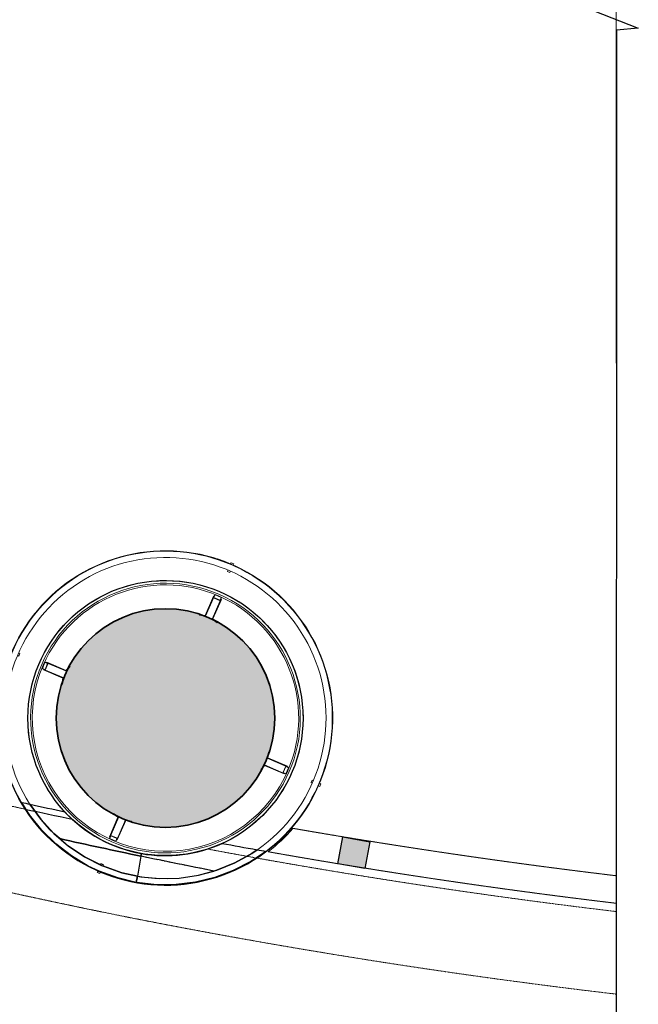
# Model space of a CAD drawing. Header units: inches. Extents: x 1703 to 137267, y -37098 to 14102.
# Tile 113 of 142: x 99337 to 102732, y 675 to 6079. Entities that reach past the tile are written whole.
import ezdxf

# ---------------------------------------------------------------- set-up
doc = ezdxf.new("R2010")
doc.units = ezdxf.units.IN
doc.header["$MEASUREMENT"] = 0
for name, pattern in [('LEVEL-F-OVERALL LAYOUT$0$Dash Dot 6mm', [14, 6, -4, 0, -4]), ('LEVEL-F-OVERALL LAYOUT$0$HIDDEN', [0.375, 0.25, -0.125]), ('LEVEL-F-OVERALL LAYOUT$0$Hidden 2mm', [3, 2, -1])]:
    doc.linetypes.add(name, pattern=pattern)
for name, color, linetype in [('elevation line', 1, 'Continuous'), ('LEVEL-F-OVERALL LAYOUT$0$NEW PILASTERS', 251, 'Continuous'), ('LEVEL-F-OVERALL LAYOUT$0$S-Section-Steel', 251, 'Continuous')]:
    doc.layers.add(name, color=color, linetype=linetype)
for name, color, linetype, lineweight in [('LEVEL-F-OVERALL LAYOUT$0$A-DETL', 251, 'Continuous', 15), ('LEVEL-F-OVERALL LAYOUT$0$A-EQPM', 251, 'Continuous', 5), ('LEVEL-F-OVERALL LAYOUT$0$C-COLS', 251, 'Continuous', 13), ('LEVEL-F-OVERALL LAYOUT$0$I-FLOR-OVHD', 251, 'LEVEL-F-OVERALL LAYOUT$0$HIDDEN', 18)]:
    doc.layers.add(name, color=color, linetype=linetype, lineweight=lineweight)

# ---------------------------------------------------------------- blocks, each defined once
blk = doc.blocks.new('LEVEL-F-OVERALL LAYOUT$0$Column Cladding - Column Cladding- 1200mm-V77-LEVEL F -PART PLAN-20')
at = {"layer": 'LEVEL-F-OVERALL LAYOUT$0$A-EQPM', "color": 253, "lineweight": 5}
for p, q in [((-7.5, 918.2), (-7.5, 926)), ((7.5, 926), (-7.5, 926)), ((7.5, 926), (7.5, 918.2)), ((-7.5, 874), (-7.5, 881.1)), ((-7.5, 874), (7.5, 874)), ((7.5, 881.2), (7.5, 874)), ((-926, 7.5), (-917.8, 7.5)), ((-926, 7.5), (-926, -7.5)), ((-880, 7.5), (-874, 7.5)), ((-874, -7.5), (-874, 7.5)), ((874, 7.5), (880, 7.5)), ((874, 7.5), (874, -7.5)), ((917.8, 7.5), (926, 7.5)), ((926, -7.5), (926, 7.5)), ((-917.8, -7.5), (-926, -7.5)), ((-874, -7.5), (-880, -7.5)), ((880, -7.5), (874, -7.5)), ((926, -7.5), (917.8, -7.5)), ((-7.5, -881.2), (-7.5, -874)), ((7.5, -874), (-7.5, -874)), ((-7.5, -926), (-7.5, -918.2)), ((7.5, -874), (7.5, -881.1)), ((7.5, -918.2), (7.5, -926)), ((-7.5, -926), (7.5, -926))]:
    blk.add_line(p, q, dxfattribs=at)
at = {"layer": 'LEVEL-F-OVERALL LAYOUT$0$A-EQPM', "color": 9}
for p, q in [((-23, 719.2), (-23, 603)), ((-20, 719.2), (-23, 719.2)), ((-20, 730.4), (-20, 710.4)), ((-20, 600), (-20, 719.2)), ((-20, 710.4), (20, 710.4)), ((-18, 712.4), (-18, 728.4)), ((-18, 728.4), (18, 728.4)), ((18, 712.4), (-18, 712.4)), ((9.4, 730.4), (-9.4, 730.4)), ((-6.5, 730.4), (9.4, 730.4)), ((18, 728.4), (18, 712.4)), ((20, 710.4), (20, 730.4)), ((23, 719.2), (20, 719.2)), ((20, 719.2), (20, 600)), ((23, 603), (23, 719.2)), ((-23, 603), (-54.1, 596.6)), ((-54.1, 596.6), (-53.3, 593.1)), ((-53.3, 593.1), (-20, 600)), ((20, 600), (53.3, 593.1)), ((54.1, 596.6), (23, 603)), ((53.3, 593.1), (54.1, 596.6)), ((-603, 23), (-596.6, 54.1)), ((-596.6, 54.1), (-593.1, 53.3)), ((596.6, 54.1), (593.1, 53.3)), ((603, 23), (596.6, 54.1)), ((-730.4, -9.4), (-730.4, 9.4)), ((-730.4, 6.5), (-730.4, -9.4)), ((-729.7, 20), (-710.4, 20)), ((-728.4, 18), (-728.4, -18)), ((-712.4, 18), (-728.4, 18)), ((-719.2, 20), (-719.2, 23)), ((-719.2, 23), (-603, 23)), ((-600, 20), (-719.2, 20)), ((-712.4, -18), (-712.4, 18)), ((-710.4, 20), (-710.4, -20)), ((-593.1, 53.3), (-600, 20)), ((593.1, 53.3), (600, 20)), ((600, 20), (719.2, 20)), ((719.2, 23), (603, 23)), ((729.7, 20), (710.4, 20)), ((710.4, 20), (710.4, -20)), ((712.4, -18), (712.4, 18)), ((712.4, 18), (728.4, 18)), ((719.2, 20), (719.2, 23)), ((728.4, 18), (728.4, -18)), ((730.4, -9.4), (730.4, 9.4)), ((730.4, 6.5), (730.4, -9.4)), ((-710.4, -20), (-729.7, -20)), ((-728.4, -18), (-712.4, -18)), ((-719.2, -20), (-600, -20)), ((-719.2, -23), (-719.2, -20)), ((-603, -23), (-719.2, -23)), ((-596.6, -54.1), (-603, -23)), ((-600, -20), (-593.1, -53.3)), ((-593.1, -53.3), (-596.6, -54.1)), ((600, -20), (593.1, -53.3)), ((593.1, -53.3), (596.6, -54.1)), ((596.6, -54.1), (603, -23)), ((719.2, -20), (600, -20)), ((603, -23), (719.2, -23)), ((710.4, -20), (729.7, -20)), ((728.4, -18), (712.4, -18)), ((719.2, -23), (719.2, -20)), ((-54.1, -596.5), (-53.3, -593)), ((-53.3, -593), (-20, -599.9)), ((20, -599.9), (53.3, -593)), ((53.3, -593), (54.1, -596.5)), ((-23, -602.9), (-54.1, -596.5)), ((-23, -719.1), (-23, -602.9)), ((-20, -599.9), (-20, -719.1)), ((20, -719.1), (20, -599.9)), ((54.1, -596.5), (23, -602.9)), ((23, -602.9), (23, -719.1)), ((-20, -719.1), (-23, -719.1)), ((-20, -710.3), (20, -710.3)), ((-20, -729.7), (-20, -710.3)), ((-18, -712.3), (-18, -728.3)), ((18, -712.3), (-18, -712.3)), ((-18, -728.3), (18, -728.3)), ((11.4, -730.3), (-11.4, -730.3)), ((-6.5, -730.3), (11.4, -730.3)), ((18, -728.3), (18, -712.3)), ((20, -710.3), (20, -729.7)), ((23, -719.1), (20, -719.1))]:
    blk.add_line(p, q, dxfattribs=at)
at = {"layer": 'LEVEL-F-OVERALL LAYOUT$0$A-EQPM', "color": 253, "lineweight": 5, "flags": 128}
for points in [[(0, 918.5), (-36.7, 917.8), (-73.4, 915.6), (-110, 911.9), (-146.3, 906.8), (-182.5, 900.2), (-218.3, 892.2), (-253.8, 882.7), (-288.9, 871.9), (-323.6, 859.6), (-357.7, 846), (-391.2, 831), (-424.1, 814.7), (-456.4, 797.1), (-487.9, 778.2), (-518.6, 758.1), (-548.5, 736.7), (-577.5, 714.2), (-605.6, 690.5), (-632.8, 665.8), (-658.9, 639.9), (-684, 613.1), (-707.9, 585.2), (-730.8, 556.4), (-752.4, 526.8), (-772.9, 496.3), (-792.1, 465), (-810.1, 432.9), (-826.7, 400.2), (-842.1, 366.8), (-856.1, 332.8), (-868.7, 298.3), (-879.9, 263.3), (-889.8, 227.9), (-898.2, 192.2), (-905.1, 156.1), (-910.7, 119.8), (-914.7, 83.3), (-917.3, 46.6), (-918.4, 9.9), (-918.1, -26.8), (-916.3, -63.5), (-913, -100.1), (-908.3, -136.5), (-902.1, -172.7), (-894.5, -208.7), (-885.4, -244.3), (-874.9, -279.5), (-863.1, -314.3), (-849.8, -348.5), (-835.2, -382.2), (-819.2, -415.3), (-802, -447.8), (-783.4, -479.5), (-763.6, -510.4), (-742.6, -540.5), (-720.4, -569.8), (-697, -598.2), (-672.6, -625.5), (-647, -651.9), (-620.4, -677.3), (-592.8, -701.6), (-564.3, -724.7), (-534.9, -746.7), (-504.6, -767.5), (-473.5, -787.1), (-441.6, -805.4), (-409.1, -822.4), (-375.9, -838.1), (-342, -852.4), (-307.7, -865.4), (-272.8, -877), (-237.5, -887.3), (-201.9, -896), (-165.9, -903.4), (-129.6, -909.3), (-93.2, -913.8), (-56.5, -916.8), (-19.8, -918.3), (0, -918.5)], [(0, 916), (-36.6, 915.3), (-73.2, 913.1), (-109.7, 909.4), (-145.9, 904.3), (-182, 897.7), (-217.7, 889.7), (-253.1, 880.3), (-288.1, 869.5), (-322.7, 857.3), (-356.7, 843.7), (-390.2, 828.8), (-423, 812.5), (-455.1, 794.9), (-486.6, 776.1), (-517.2, 756), (-547, 734.7), (-576, 712.3), (-604, 688.7), (-631.1, 663.9), (-657.1, 638.2), (-682.1, 611.4), (-706, 583.6), (-728.8, 554.9), (-750.4, 525.3), (-770.8, 494.9), (-790, 463.7), (-807.9, 431.7), (-824.5, 399.1), (-839.8, 365.8), (-853.7, 331.9), (-866.3, 297.5), (-877.5, 262.6), (-887.3, 227.3), (-895.7, 191.7), (-902.7, 155.7), (-908.2, 119.5), (-912.2, 83.1), (-914.8, 46.5), (-915.9, 9.9), (-915.6, -26.7), (-913.8, -63.3), (-910.5, -99.8), (-905.8, -136.2), (-899.7, -172.3), (-892, -208.1), (-883, -243.6), (-872.6, -278.7), (-860.7, -313.4), (-847.5, -347.6), (-832.9, -381.2), (-817, -414.2), (-799.8, -446.5), (-781.3, -478.2), (-761.5, -509), (-740.6, -539.1), (-718.4, -568.3), (-695.1, -596.5), (-670.7, -623.8), (-645.2, -650.2), (-618.7, -675.5), (-591.2, -699.7), (-562.8, -722.7), (-533.4, -744.7), (-503.2, -765.4), (-472.2, -784.9), (-440.4, -803.2), (-408, -820.1), (-374.8, -835.8), (-341.1, -850.1), (-306.8, -863.1), (-272.1, -874.7), (-236.9, -884.8), (-201.3, -893.6), (-165.4, -900.9), (-129.3, -906.8), (-92.9, -911.3), (-56.4, -914.3), (-19.8, -915.8), (0, -916)], [(0, -881.5), (-35.3, -880.8), (-70.4, -878.7), (-105.5, -875.2), (-140.4, -870.2), (-175.1, -863.9), (-209.5, -856.2), (-243.6, -847.2), (-277.3, -836.8), (-310.5, -825), (-343.3, -811.9), (-375.5, -797.5), (-407.1, -781.9), (-438, -765), (-468.2, -746.9), (-497.7, -727.5), (-526.4, -707), (-554.3, -685.4), (-581.2, -662.7), (-607.3, -638.9), (-632.3, -614.1), (-656.4, -588.4), (-679.4, -561.6), (-701.3, -534), (-722.1, -505.6), (-741.8, -476.3), (-760.2, -446.2), (-777.4, -415.5), (-793.4, -384.1), (-808.2, -352), (-821.6, -319.4), (-833.7, -286.3), (-844.5, -252.7), (-853.9, -218.8), (-862, -184.4), (-868.7, -149.8), (-874, -115), (-877.9, -79.9), (-880.4, -44.8), (-881.4, -9.5), (-881.1, 25.7), (-879.4, 61), (-876.2, 96.1), (-871.7, 131), (-865.8, 165.8), (-858.4, 200.3), (-849.8, 234.4), (-839.7, 268.2), (-828.3, 301.6), (-815.6, 334.5), (-801.5, 366.8), (-786.2, 398.6), (-769.7, 429.7), (-751.9, 460.2), (-732.9, 489.8), (-712.7, 518.8), (-691.4, 546.8), (-669, 574.1), (-645.5, 600.4), (-620.9, 625.7), (-595.4, 650), (-569, 673.3), (-541.6, 695.5), (-513.3, 716.6), (-484.3, 736.6), (-454.4, 755.3), (-423.8, 772.9), (-392.6, 789.2), (-360.7, 804.3), (-328.3, 818.1), (-295.3, 830.6), (-261.8, 841.7), (-228, 851.5), (-193.7, 859.9), (-159.2, 867), (-124.4, 872.7), (-89.4, 877), (-54.3, 879.8), (-19, 881.3), (0, 881.5)], [(0, -918.5), (36.7, -917.8), (73.4, -915.6), (110, -911.9), (146.3, -906.8), (182.5, -900.2), (218.3, -892.2), (253.8, -882.7), (288.9, -871.9), (323.6, -859.6), (357.7, -846), (391.2, -831), (424.1, -814.7), (456.4, -797.1), (487.9, -778.2), (518.6, -758.1), (548.5, -736.7), (577.5, -714.2), (605.6, -690.5), (632.8, -665.8), (658.9, -639.9), (684, -613.1), (707.9, -585.2), (730.8, -556.4), (752.4, -526.8), (772.9, -496.3), (792.1, -465), (810.1, -432.9), (826.7, -400.2), (842.1, -366.8), (856.1, -332.8), (868.7, -298.3), (879.9, -263.3), (889.8, -227.9), (898.2, -192.2), (905.1, -156.1), (910.7, -119.8), (914.7, -83.3), (917.3, -46.6), (918.4, -9.9), (918.1, 26.8), (916.3, 63.5), (913, 100.1), (908.3, 136.5), (902.1, 172.7), (894.5, 208.7), (885.4, 244.3), (874.9, 279.5), (863.1, 314.3), (849.8, 348.5), (835.2, 382.2), (819.2, 415.3), (802, 447.8), (783.4, 479.5), (763.6, 510.4), (742.6, 540.5), (720.4, 569.8), (697, 598.2), (672.6, 625.5), (647, 651.9), (620.4, 677.3), (592.8, 701.6), (564.3, 724.7), (534.9, 746.7), (504.6, 767.5), (473.5, 787.1), (441.6, 805.4), (409.1, 822.4), (375.9, 838.1), (342, 852.4), (307.7, 865.4), (272.8, 877), (237.5, 887.3), (201.9, 896), (165.9, 903.4), (129.6, 909.3), (93.2, 913.8), (56.5, 916.8), (19.8, 918.3), (0, 918.5)], [(0, -916), (36.6, -915.3), (73.2, -913.1), (109.7, -909.4), (145.9, -904.3), (182, -897.7), (217.7, -889.7), (253.1, -880.3), (288.1, -869.5), (322.7, -857.3), (356.7, -843.7), (390.2, -828.8), (423, -812.5), (455.1, -794.9), (486.6, -776.1), (517.2, -756), (547, -734.7), (576, -712.3), (604, -688.7), (631.1, -663.9), (657.1, -638.2), (682.1, -611.4), (706, -583.6), (728.8, -554.9), (750.4, -525.3), (770.8, -494.9), (790, -463.7), (807.9, -431.7), (824.5, -399.1), (839.8, -365.8), (853.7, -331.9), (866.3, -297.5), (877.5, -262.6), (887.3, -227.3), (895.7, -191.7), (902.7, -155.7), (908.2, -119.5), (912.2, -83.1), (914.8, -46.5), (915.9, -9.9), (915.6, 26.7), (913.8, 63.3), (910.5, 99.8), (905.8, 136.2), (899.7, 172.3), (892, 208.1), (883, 243.6), (872.6, 278.7), (860.7, 313.4), (847.5, 347.6), (832.9, 381.2), (817, 414.2), (799.8, 446.5), (781.3, 478.2), (761.5, 509), (740.6, 539.1), (718.4, 568.3), (695.1, 596.5), (670.7, 623.8), (645.2, 650.2), (618.7, 675.5), (591.2, 699.7), (562.8, 722.7), (533.4, 744.7), (503.2, 765.4), (472.2, 784.9), (440.4, 803.2), (408, 820.1), (374.8, 835.8), (341.1, 850.1), (306.8, 863.1), (272.1, 874.7), (236.9, 884.8), (201.3, 893.6), (165.4, 900.9), (129.3, 906.8), (92.9, 911.3), (56.4, 914.3), (19.8, 915.8), (0, 916)], [(0, 881.5), (35.3, 880.8), (70.4, 878.7), (105.5, 875.2), (140.4, 870.2), (175.1, 863.9), (209.5, 856.2), (243.6, 847.2), (277.3, 836.8), (310.5, 825), (343.3, 811.9), (375.5, 797.5), (407.1, 781.9), (438, 765), (468.2, 746.9), (497.7, 727.5), (526.4, 707), (554.3, 685.4), (581.2, 662.7), (607.3, 638.9), (632.3, 614.1), (656.4, 588.4), (679.4, 561.6), (701.3, 534), (722.1, 505.6), (741.8, 476.3), (760.2, 446.2), (777.4, 415.5), (793.4, 384.1), (808.2, 352), (821.6, 319.4), (833.7, 286.3), (844.5, 252.7), (853.9, 218.8), (862, 184.4), (868.7, 149.8), (874, 115), (877.9, 79.9), (880.4, 44.8), (881.4, 9.5), (881.1, -25.7), (879.4, -61), (876.2, -96.1), (871.7, -131), (865.8, -165.8), (858.4, -200.3), (849.8, -234.4), (839.7, -268.2), (828.3, -301.6), (815.6, -334.5), (801.5, -366.8), (786.2, -398.6), (769.7, -429.7), (751.9, -460.2), (732.9, -489.8), (712.7, -518.8), (691.4, -546.8), (669, -574.1), (645.5, -600.4), (620.9, -625.7), (595.4, -650), (569, -673.3), (541.6, -695.5), (513.3, -716.6), (484.3, -736.6), (454.4, -755.3), (423.8, -772.9), (392.6, -789.2), (360.7, -804.3), (328.3, -818.1), (295.3, -830.6), (261.8, -841.7), (228, -851.5), (193.7, -859.9), (159.2, -867), (124.4, -872.7), (89.4, -877), (54.3, -879.8), (19, -881.3), (0, -881.5)]]:
    blk.add_lwpolyline(points, dxfattribs=at)
at = {"layer": 'LEVEL-F-OVERALL LAYOUT$0$A-EQPM', "color": 253, "lineweight": 5}
for radius, start, end in [(755, 90, 270), (740, 90, 270), (731, 0, 180), (755, 270, 90), (740, 270, 90), (600, 96.2975, 98.1655), (600, 81.8266, 84.2501), (600, 110.0092, 111.033), (600, 68.1243, 69.7118), (600, 123.2919, 125.6505), (600, 54.9667, 56.41), (600, 137.6445, 139.7937), (600, 40.403, 42.8154), (600, 26.4122, 28.3765), (600, 164.8131, 167.0241), (600, 13.8462, 14.4282), (731, 180, 0), (600, 179.0113, 181.3353), (600, 360, 1.3353), (600, 359.0113, 360), (600, 193.8462, 194.4559), (600, 344.8131, 347.0241), (600, 206.4122, 208.3765), (600, 220.403, 222.8154), (600, 317.6445, 319.7937), (600, 234.9667, 236.41), (600, 303.2919, 305.6505), (600, 248.1243, 249.7118), (600, 261.8266, 264.2501), (600, 276.2975, 278.1655), (600, 290.0092, 291.033)]:
    blk.add_arc((0, 0), radius, start, end, dxfattribs=at)
blk = doc.blocks.new('LEVEL-F-OVERALL LAYOUT$0$SHS150x5')
at = {"layer": 'LEVEL-F-OVERALL LAYOUT$0$S-Section-Steel'}
h = blk.add_hatch(color=256, dxfattribs=at)
h.dxf.hatch_style = 1
h.paths.add_polyline_path([(322740.3, -171646.3), (322890.3, -171646.3), (322890.3, -171796.3), (322740.3, -171796.3)])
blk.add_lwpolyline([(322740.3, -171646.3), (322890.3, -171646.3), (322890.3, -171796.3), (322740.3, -171796.3)], close=True, dxfattribs=at)
blk = doc.blocks.new('LEVEL-F-OVERALL LAYOUT$0$150x150')
blk.add_blockref('LEVEL-F-OVERALL LAYOUT$0$SHS150x5', (-322815.3, 171721.3))

msp = doc.modelspace()

# ---------------------------------------------------------------- hatches: boundary and pattern name
at = {"layer": 'LEVEL-F-OVERALL LAYOUT$0$C-COLS', "lineweight": 5}
msp.add_hatch(color=251, dxfattribs=at).paths.add_polyline_path([(99869.7, 1708.9), (99948.8, 1676.3), (100031.8, 1655.3), (100117, 1646.4), (100202.5, 1649.6), (100286.7, 1665), (100367.9, 1692.3), (100444.3, 1730.8), (100514.5, 1779.8), (100577, 1838.2), (100630.6, 1905), (100674.1, 1978.8), (100706.7, 2057.9), (100728.9, 2152.5), (100736.6, 2226.1), (100733.3, 2311.6), (100717.9, 2395.8), (100690.7, 2477), (100652.2, 2553.4), (100597.2, 2630.1), (100544.7, 2686.2), (100477.9, 2739.7), (100404.2, 2783.2), (100325, 2815.8), (100242, 2836.8), (100156.9, 2845.7), (100071.4, 2842.4), (99987.2, 2827), (99906, 2799.8), (99829.5, 2761.3), (99759.3, 2712.3), (99696.8, 2653.8), (99643.3, 2587), (99599.8, 2513.3), (99567.2, 2434.2), (99546.2, 2351.2), (99537.3, 2266), (99540.5, 2180.5), (99555.9, 2096.3), (99583.2, 2015.1), (99621.7, 1938.6), (99670.7, 1868.4), (99729.1, 1805.9), (99795.9, 1752.4), (99832, 1731.1)], flags=0)

# ---------------------------------------------------------------- linework, layer by layer
at = {"color": 6, "linetype": 'Continuous', "ltscale": 0.25}
msp.add_lwpolyline([(102610.8, 12191.3), (102610.3, 6152.5), (102483.9, 6129.3), (102732.1, 6032.2), (102611.8, 6020.2), (102610.8, 0)], dxfattribs=at)
at = {"color": 6}
for points in [[(99347.9, 1783.2, 0.000337), (99393.4, 1773.1), (99452.1, 1691), (99523.7, 1612.8), (99604.1, 1543.8), (99692.3, 1484.9), (99786.8, 1437), (99797.5, 1432.5), (99897.6, 1397.6), (99982.6, 1379.1), (99976.4, 1344.4), (99874.7, 1368.4), (99773.1, 1405.4), (99713.1, 1434), (99620.4, 1489.6), (99534.9, 1555.7), (99457.8, 1631.4), (99390.1, 1715.6)], [(99393.4, 1773.1, 0.001413), (99584.1, 1731.8, 0.162755), (100004.6, 1502.7), (100002, 1488.1, -0.003339), (99556.8, 1584.4), (99523.7, 1612.8), (99452.1, 1691)], [(100002, 1488.1), (99982.6, 1379.1), (99897.6, 1397.6), (99797.5, 1432.5), (99793.8, 1434.1), (99796.7, 1440.9), (99782.9, 1446.9), (99780.1, 1440.4), (99692.3, 1484.9), (99604.1, 1543.8), (99556.8, 1584.4, 0.003339)], [(99976.4, 1344.4), (99982.6, 1379.1), (100001.2, 1375), (100106.7, 1365.1), (100212.7, 1367.8), (100317.6, 1383.2), (100419.8, 1411.2), (100518, 1451.2), (100610.7, 1502.6), (100639.4, 1523.5, 0.000356), (100687.8, 1514.7), (100604.6, 1458.4), (100508.6, 1408.8), (100407.5, 1370.9), (100302.5, 1345.1), (100195.3, 1331.9), (100087.2, 1331.4), (99979.9, 1343.6)], [(100002, 1488.1), (100004.6, 1502.7, 0.151712), (100449, 1558.5, 0.001402), (100639.4, 1523.5), (100610.7, 1502.6), (100518, 1451.2), (100419.8, 1411.2), (100403.1, 1406.6, -0.003001)], [(99982.6, 1379.1), (100001.2, 1375), (100106.7, 1365.1), (100212.7, 1367.8), (100317.6, 1383.2), (100403.1, 1406.6, -0.003001), (100002, 1488.1)]]:
    msp.add_lwpolyline(points, format="xyb", close=True, dxfattribs=at)
msp.add_circle((100136.9, 2246), 755)
at = {"layer": 'elevation line', "ltscale": 0.25}
msp.add_arc((106575.6, 35041.7), 34066.8, 257.78266, 258.22643, dxfattribs=at)
at = {"layer": 'LEVEL-F-OVERALL LAYOUT$0$A-DETL', "linetype": 'LEVEL-F-OVERALL LAYOUT$0$Hidden 2mm', "lineweight": 15}
msp.add_line((102610.8, 4194.2), (102610.8, 8512), dxfattribs=at)
at = {"layer": 'LEVEL-F-OVERALL LAYOUT$0$A-DETL'}
msp.add_arc((100136.9, 2246), 925, 307.5272, 319.1377, dxfattribs=at)
at = {"layer": 'LEVEL-F-OVERALL LAYOUT$0$A-DETL', "linetype": 'LEVEL-F-OVERALL LAYOUT$0$Hidden 2mm', "lineweight": 15}
for radius, start, end in [(33950, 260.14257, 263.16936), (34100, 259.95419, 263.19955)]:
    msp.add_arc((106648.6, 35089.7), radius, start, end, dxfattribs=at)
at = {"layer": 'LEVEL-F-OVERALL LAYOUT$0$A-DETL', "color": 135, "linetype": 'LEVEL-F-OVERALL LAYOUT$0$Dash Dot 6mm', "lineweight": 20}
msp.add_arc((106990.5, 34864.3), 34100, 257.39833, 258.86216, dxfattribs=at)
at = {"layer": 'LEVEL-F-OVERALL LAYOUT$0$C-COLS', "color": 3, "lineweight": 35}
msp.add_circle((100136.9, 2246), 600, dxfattribs=at)
at = {"layer": 'LEVEL-F-OVERALL LAYOUT$0$I-FLOR-OVHD', "ltscale": 0.25}
for points in [[(102610.8, 731.1, -0.019531), (99942, 1151, -0.089507), (88364.3, 5720)], [(100368, 1527.3, 0.016617), (102610.8, 1184.2, 0.016617)]]:
    msp.add_lwpolyline(points, format="xyb", dxfattribs=at)
msp.add_arc((106575.6, 35041.7), 34066.8, 252.04841, 257.78854, dxfattribs=at)

# ---------------------------------------------------------------- block references
at = {"lineweight": 13, "rotation": 336.5999999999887}
msp.add_blockref('LEVEL-F-OVERALL LAYOUT$0$Column Cladding - Column Cladding- 1200mm-V77-LEVEL F -PART PLAN-20', (100136.9, 2246), dxfattribs=at)
at = {"layer": 'LEVEL-F-OVERALL LAYOUT$0$NEW PILASTERS', "rotation": 349.8919271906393}
msp.add_blockref('LEVEL-F-OVERALL LAYOUT$0$150x150', (101170.7, 1506.6), dxfattribs=at)

doc.saveas('drawing.dxf')
